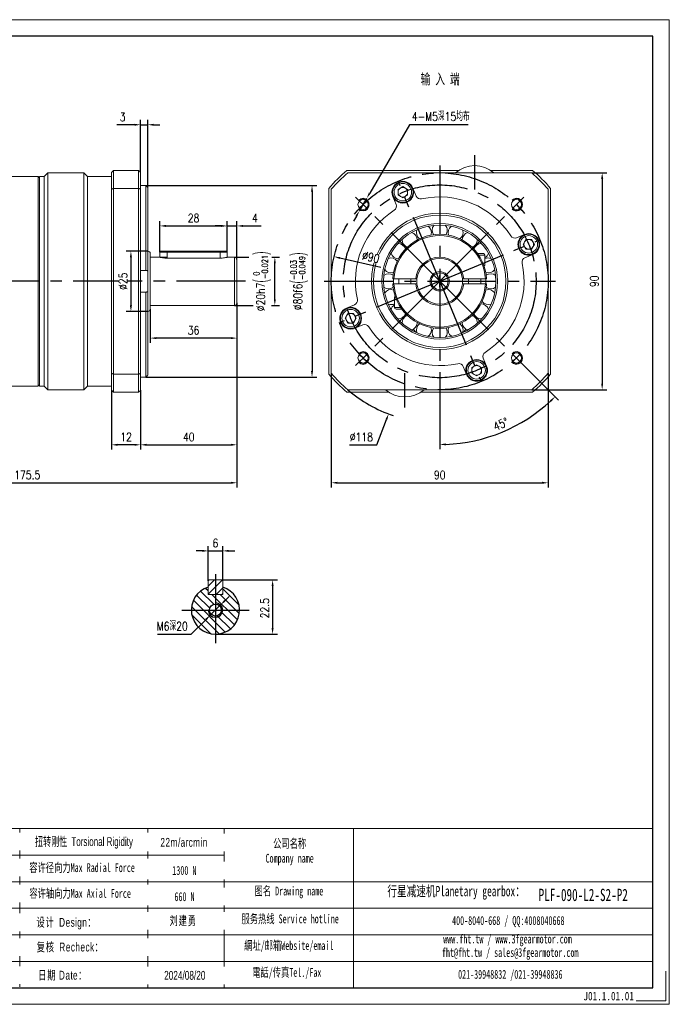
# Model space of a CAD drawing. Header units: millimetres. Extents: x 0 to 578, y 0 to 409.
# Tile 3 of 3: x 308 to 578, y 0 to 409. Entities that reach past the tile are written whole.
import ezdxf

# ---------------------------------------------------------------- set-up
doc = ezdxf.new("R2010")
doc.units = ezdxf.units.MM
doc.header["$LTSCALE"] = 1.5
doc.header["$PDSIZE"] = -1
doc.linetypes.add('CENTER2', pattern=[28.575, 19.05, -3.175, 3.175, -3.175])
for name, color, linetype in [('1轮廓实线层', 7, 'Continuous'), ('3中心线层', 1, 'CENTER2'), ('5剖面线层', 2, 'Continuous'), ('6文字层', 3, 'Continuous'), ('7标注层', 4, 'Continuous')]:
    doc.layers.add(name, color=color, linetype=linetype)
doc.layers.add('SLD-0', color=7, linetype='Continuous', lineweight=18)
doc.layers.add('图框_外框线', color=7, linetype='Continuous', lineweight=18)
doc.styles.get("Standard").update_dxf_attribs({"font": 'isocp.shx', "width": 0.707, "bigfont": 'hztxt.shx'})
doc.styles.add('TH_GBDIM', font='romans.shx', dxfattribs={"width": 0.8, "bigfont": 'gbcbig.shx'})
doc.styles.add('标准', font='arial.ttf', dxfattribs={"width": 0.667})
doc.styles.add('样式 1', font='txt', dxfattribs={"width": 0.8})
doc.dimstyles.new('TH_GBDIM', dxfattribs={"dimtxt": 3.5, "dimasz": 2.5, "dimexe": 2, "dimexo": 0, "dimgap": 1.5, "dimtad": 1, "dimdec": 1, "dimdsep": 46, "dimtxsty": 'TH_GBDIM', "dimcen": 2.5, "dimclrd": 130, "dimclre": 130, "dimclrt": 3, "dimadec": 0, "dimazin": 2, "dimtfac": 0.714286, "dimtdec": 1, "dimtmove": 0, "dimatfit": 3, "dimfxl": 1, "dimtzin": 0, "dimlwd": -1, "dimlwe": -1, "dimarcsym": 0})

# ---------------------------------------------------------------- blocks, each defined once
blk = doc.blocks.new('*D13')
at = {"layer": '7标注层', "color": 130}
for p, q in [((224.28, 259.98), (224.28, 214.38)), ((398.28, 257.32), (398.28, 214.38)), ((226.78, 216.38), (395.78, 216.38))]:
    blk.add_line(p, q, dxfattribs=at)
for points in [[(226.78, 216.8), (226.78, 215.96), (224.28, 216.38)], [(395.78, 215.96), (395.78, 216.8), (398.28, 216.38)]]:
    blk.add_solid(points, dxfattribs=at)
at = {"layer": 'Defpoints', "color": 0}
for p in [(224.28, 259.98), (398.28, 257.32), (398.28, 216.38)]:
    blk.add_point(p, dxfattribs=at)
at = {"layer": '7标注层', "color": 3, "insert": (311.28, 219.63), "char_height": 3.5, "attachment_point": 5, "style": 'TH_GBDIM'}
blk.add_mtext('{175.5}{}{}', dxfattribs=at)
blk = doc.blocks.new('*D14')
at = {"layer": '7标注层', "color": 130}
for p, q in [((383.86, 188.12), (381.36, 188.12)), ((386.36, 175.68), (386.36, 190.12)), ((386.36, 188.12), (392.36, 188.12)), ((392.36, 175.68), (392.36, 190.12)), ((394.86, 188.12), (397.36, 188.12))]:
    blk.add_line(p, q, dxfattribs=at)
for points in [[(383.86, 187.7), (383.86, 188.54), (386.36, 188.12)], [(394.86, 188.54), (394.86, 187.7), (392.36, 188.12)]]:
    blk.add_solid(points, dxfattribs=at)
at = {"layer": 'Defpoints', "color": 0}
for p in [(392.36, 188.12), (386.36, 175.68), (392.36, 175.68)]:
    blk.add_point(p, dxfattribs=at)
at = {"layer": '7标注层', "color": 3, "insert": (389.36, 191.37), "char_height": 3.5, "attachment_point": 5, "style": 'TH_GBDIM'}
blk.add_mtext('6', dxfattribs=at)
blk = doc.blocks.new('*D15')
at = {"layer": '7标注层', "color": 130}
for p, q in [((391.96, 176.08), (415.08, 176.08)), ((413.08, 173.58), (413.08, 156.08)), ((389.36, 153.58), (415.08, 153.58))]:
    blk.add_line(p, q, dxfattribs=at)
for points in [[(413.5, 173.58), (412.66, 173.58), (413.08, 176.08)], [(412.66, 156.08), (413.5, 156.08), (413.08, 153.58)]]:
    blk.add_solid(points, dxfattribs=at)
at = {"layer": 'Defpoints', "color": 0}
for p in [(391.96, 176.08), (389.36, 153.58), (413.08, 153.58)]:
    blk.add_point(p, dxfattribs=at)
at = {"layer": '7标注层', "color": 3, "insert": (409.83, 164.33), "char_height": 3.5, "attachment_point": 5, "rotation": 90, "style": 'TH_GBDIM'}
blk.add_mtext('22.5', dxfattribs=at)
blk = doc.blocks.new('*D16')
at = {"layer": '7标注层', "color": 130}
for p, q in [((437.43, 261.82), (437.43, 214.38)), ((527.43, 261.82), (527.43, 214.38)), ((439.93, 216.38), (524.93, 216.38))]:
    blk.add_line(p, q, dxfattribs=at)
for points in [[(439.93, 216.8), (439.93, 215.96), (437.43, 216.38)], [(524.93, 215.96), (524.93, 216.8), (527.43, 216.38)]]:
    blk.add_solid(points, dxfattribs=at)
at = {"layer": 'Defpoints', "color": 0}
for p in [(437.43, 261.82), (527.43, 261.82), (527.43, 216.38)]:
    blk.add_point(p, dxfattribs=at)
at = {"layer": '7标注层', "color": 3, "insert": (482.43, 219.63), "char_height": 3.5, "attachment_point": 5, "style": 'TH_GBDIM'}
blk.add_mtext('90', dxfattribs=at)
blk = doc.blocks.new('*D17')
at = {"layer": '7标注层', "color": 130}
for p, q in [((520.59, 344.98), (551.84, 344.98)), ((549.84, 342.48), (549.84, 257.48)), ((520.59, 254.98), (551.84, 254.98))]:
    blk.add_line(p, q, dxfattribs=at)
for points in [[(550.26, 342.48), (549.42, 342.48), (549.84, 344.98)], [(549.42, 257.48), (550.26, 257.48), (549.84, 254.98)]]:
    blk.add_solid(points, dxfattribs=at)
at = {"layer": 'Defpoints', "color": 0}
for p in [(520.59, 344.98), (520.59, 254.98), (549.84, 254.98)]:
    blk.add_point(p, dxfattribs=at)
at = {"layer": '7标注层', "color": 3, "insert": (546.59, 299.98), "char_height": 3.5, "attachment_point": 5, "rotation": 90, "style": 'TH_GBDIM'}
blk.add_mtext('90', dxfattribs=at)
blk = doc.blocks.new('*D18')
at = {"layer": '7标注层', "color": 130}
for p, q in [((469.86, 364.93), (453.37, 336.55)), ((494.3, 364.93), (469.86, 364.93)), ((449.1, 329.2), (452.12, 334.39)), ((447.85, 327.04), (446.59, 324.88))]:
    blk.add_line(p, q, dxfattribs=at)
for points in [[(453.01, 336.76), (453.73, 336.34), (452.12, 334.39)], [(448.21, 326.83), (447.48, 327.25), (449.1, 329.2)]]:
    blk.add_solid(points, dxfattribs=at)
at = {"layer": 'Defpoints', "color": 0}
for p in [(452.12, 334.39), (449.1, 329.2)]:
    blk.add_point(p, dxfattribs=at)
at = {"layer": '7标注层', "color": 3, "insert": (482.88, 368.31), "char_height": 3.5, "attachment_point": 5, "style": 'TH_GBDIM'}
blk.add_mtext('4-M5深15均布{}', dxfattribs=at)
blk = doc.blocks.new('*D23')
at = {"layer": '7标注层', "color": 130}
for p, q in [((397.28, 309.98), (403.23, 309.98)), ((412.76, 309.98), (416.01, 309.98)), ((414.01, 292.48), (414.01, 307.48)), ((397.28, 289.98), (404.97, 289.98)), ((412.65, 289.98), (416.01, 289.98))]:
    blk.add_line(p, q, dxfattribs=at)
for points in [[(414.42, 307.48), (413.59, 307.48), (414.01, 309.98)], [(413.59, 292.48), (414.42, 292.48), (414.01, 289.98)]]:
    blk.add_solid(points, dxfattribs=at)
at = {"layer": 'Defpoints', "color": 0}
for p in [(397.28, 309.98), (414.01, 309.98), (397.28, 289.98)]:
    blk.add_point(p, dxfattribs=at)
at = {"layer": '7标注层', "color": 3, "insert": (408.71, 299.98), "char_height": 3.5, "attachment_point": 5, "rotation": 90, "style": 'TH_GBDIM'}
blk.add_mtext('{\\A1;{%%c20}{}{h7\\H0.7143x;{\\H2x;\\W0.5;(}\\S 0^ -0.021;{\\H2x;\\W0.5;)}}}', dxfattribs=at)
blk = doc.blocks.new('*D24')
at = {"layer": '7标注层', "color": 130}
for p, q in [((391.78, 322.95), (389.28, 322.95)), ((394.28, 312.08), (394.28, 324.95)), ((394.28, 322.95), (398.28, 322.95)), ((398.28, 308.98), (398.28, 324.95)), ((400.78, 322.95), (408.28, 322.95))]:
    blk.add_line(p, q, dxfattribs=at)
for points in [[(391.78, 322.53), (391.78, 323.36), (394.28, 322.95)], [(400.78, 323.36), (400.78, 322.53), (398.28, 322.95)]]:
    blk.add_solid(points, dxfattribs=at)
at = {"layer": 'Defpoints', "color": 0}
for p in [(398.28, 322.95), (394.28, 312.08), (398.28, 308.98)]:
    blk.add_point(p, dxfattribs=at)
at = {"layer": '7标注层', "color": 3, "insert": (405.78, 326.2), "char_height": 3.5, "attachment_point": 5, "style": 'TH_GBDIM'}
blk.add_mtext('4', dxfattribs=at)
blk = doc.blocks.new('*D25')
at = {"layer": '7标注层', "color": 130}
for p, q in [((366.28, 312.08), (366.28, 324.95)), ((368.78, 322.95), (391.78, 322.95)), ((394.28, 312.08), (394.28, 324.95))]:
    blk.add_line(p, q, dxfattribs=at)
for points in [[(368.78, 323.36), (368.78, 322.53), (366.28, 322.95)], [(391.78, 322.53), (391.78, 323.36), (394.28, 322.95)]]:
    blk.add_solid(points, dxfattribs=at)
at = {"layer": 'Defpoints', "color": 0}
for p in [(394.28, 322.95), (366.28, 312.08), (394.28, 312.08)]:
    blk.add_point(p, dxfattribs=at)
at = {"layer": '7标注层', "color": 3, "insert": (380.28, 326.2), "char_height": 3.5, "attachment_point": 5, "style": 'TH_GBDIM'}
blk.add_mtext('28', dxfattribs=at)
blk = doc.blocks.new('*D26')
at = {"layer": '7标注层', "color": 130}
for p, q in [((398.28, 290.98), (398.28, 274.41)), ((362.28, 288.48), (362.28, 274.41)), ((395.78, 276.41), (364.78, 276.41))]:
    blk.add_line(p, q, dxfattribs=at)
for points in [[(364.78, 276.82), (364.78, 275.99), (362.28, 276.41)], [(395.78, 275.99), (395.78, 276.82), (398.28, 276.41)]]:
    blk.add_solid(points, dxfattribs=at)
at = {"layer": 'Defpoints', "color": 0}
for p in [(398.28, 290.98), (362.28, 288.48), (362.28, 276.41)]:
    blk.add_point(p, dxfattribs=at)
at = {"layer": '7标注层', "color": 3, "insert": (380.28, 279.66), "char_height": 3.5, "attachment_point": 5, "style": 'TH_GBDIM'}
blk.add_mtext('36', dxfattribs=at)
blk = doc.blocks.new('*D27')
at = {"layer": '7标注层', "color": 130}
for p, q in [((360.48, 339.73), (431.44, 339.73)), ((429.44, 337.23), (429.44, 262.73)), ((360.48, 260.23), (431.44, 260.23))]:
    blk.add_line(p, q, dxfattribs=at)
for points in [[(429.86, 337.23), (429.03, 337.23), (429.44, 339.73)], [(429.03, 262.73), (429.86, 262.73), (429.44, 260.23)]]:
    blk.add_solid(points, dxfattribs=at)
at = {"layer": 'Defpoints', "color": 0}
for p in [(360.48, 339.73), (360.48, 260.23), (429.44, 260.23)]:
    blk.add_point(p, dxfattribs=at)
at = {"layer": '7标注层', "color": 3, "insert": (424.14, 299.98), "char_height": 3.5, "attachment_point": 5, "rotation": 90, "style": 'TH_GBDIM'}
blk.add_mtext('{\\A1;{%%c80}{}{f6\\H0.7143x;{\\H2x;\\W0.5;(}\\S-0.03^ -0.049;{\\H2x;\\W0.5;)}}}', dxfattribs=at)
blk = doc.blocks.new('*D28')
at = {"layer": '7标注层', "color": 130}
for p, q in [((355.78, 364.93), (348.42, 364.93)), ((358.28, 345.18), (358.28, 366.93)), ((358.28, 364.93), (361.28, 364.93)), ((361.28, 338.93), (361.28, 366.93)), ((363.78, 364.93), (366.28, 364.93))]:
    blk.add_line(p, q, dxfattribs=at)
for points in [[(355.78, 364.51), (355.78, 365.34), (358.28, 364.93)], [(363.78, 365.34), (363.78, 364.51), (361.28, 364.93)]]:
    blk.add_solid(points, dxfattribs=at)
at = {"layer": 'Defpoints', "color": 0}
for p in [(361.28, 364.93), (358.28, 345.18), (361.28, 338.93)]:
    blk.add_point(p, dxfattribs=at)
at = {"layer": '7标注层', "color": 3, "insert": (350.85, 368.18), "char_height": 3.5, "attachment_point": 5, "style": 'TH_GBDIM'}
blk.add_mtext('3', dxfattribs=at)
blk = doc.blocks.new('*D29')
at = {"layer": '7标注层', "color": 130}
for p, q in [((398.28, 284.5), (398.28, 230.14)), ((358.28, 254.78), (358.28, 230.14)), ((360.78, 232.14), (395.78, 232.14))]:
    blk.add_line(p, q, dxfattribs=at)
for points in [[(360.78, 232.56), (360.78, 231.72), (358.28, 232.14)], [(395.78, 231.72), (395.78, 232.56), (398.28, 232.14)]]:
    blk.add_solid(points, dxfattribs=at)
at = {"layer": 'Defpoints', "color": 0}
for p in [(398.28, 284.5), (358.28, 254.78), (398.28, 232.14)]:
    blk.add_point(p, dxfattribs=at)
at = {"layer": '7标注层', "color": 3, "insert": (378.28, 235.39), "char_height": 3.5, "attachment_point": 5, "style": 'TH_GBDIM'}
blk.add_mtext('40', dxfattribs=at)
blk = doc.blocks.new('*D30')
at = {"layer": '7标注层', "color": 130}
for p, q in [((346.28, 254.78), (346.28, 230.14)), ((358.28, 254.78), (358.28, 230.14)), ((355.78, 232.14), (348.78, 232.14))]:
    blk.add_line(p, q, dxfattribs=at)
for points in [[(348.78, 232.56), (348.78, 231.72), (346.28, 232.14)], [(355.78, 231.72), (355.78, 232.56), (358.28, 232.14)]]:
    blk.add_solid(points, dxfattribs=at)
at = {"layer": 'Defpoints', "color": 0}
for p in [(346.28, 254.78), (358.28, 254.78), (346.28, 232.14)]:
    blk.add_point(p, dxfattribs=at)
at = {"layer": '7标注层', "color": 3, "insert": (352.28, 235.39), "char_height": 3.5, "attachment_point": 5, "style": 'TH_GBDIM'}
blk.add_mtext('12', dxfattribs=at)
blk = doc.blocks.new('*D31')
at = {"layer": '7标注层', "color": 130}
for p, q in [((393.26, 167.45), (395.04, 169.22)), ((391.49, 165.69), (387.23, 161.46)), ((379.29, 153.58), (385.46, 159.7)), ((365.38, 153.58), (379.29, 153.58))]:
    blk.add_line(p, q, dxfattribs=at)
for points in [[(392.97, 167.75), (393.56, 167.16), (391.49, 165.69)], [(385.75, 159.41), (385.16, 160), (387.23, 161.46)]]:
    blk.add_solid(points, dxfattribs=at)
at = {"layer": 'Defpoints', "color": 0}
for p in [(391.49, 165.69), (387.23, 161.46)]:
    blk.add_point(p, dxfattribs=at)
at = {"layer": '7标注层', "color": 3, "insert": (371.44, 156.86), "char_height": 3.5, "attachment_point": 5, "style": 'TH_GBDIM'}
blk.add_mtext('{M6深20}{}{}', dxfattribs=at)
blk = doc.blocks.new('*D33')
at = {"layer": '7标注层', "color": 130}
for p, q in [((482.43, 297.48), (482.43, 302.48)), ((479.93, 299.98), (484.93, 299.98)), ((456.27, 232.14), (460.3, 242.6)), ((445.05, 232.14), (456.27, 232.14))]:
    blk.add_line(p, q, dxfattribs=at)
blk.add_arc((482.43, 299.98), 59, 229.7039, 250.858, dxfattribs=at)
blk.add_solid([(460.69, 242.45), (459.92, 242.75), (461.2, 244.93)], dxfattribs=at)
at = {"layer": 'Defpoints', "color": 0}
for p in [(503.65, 355.03), (461.2, 244.93)]:
    blk.add_point(p, dxfattribs=at)
at = {"layer": '7标注层', "color": 3, "insert": (449.91, 235.39), "char_height": 3.5, "attachment_point": 5, "style": 'TH_GBDIM'}
blk.add_mtext('∅118', dxfattribs=at)
blk = doc.blocks.new('*D34')
at = {"color": 130}
for p, q in [((517.37, 265.04), (531.72, 250.68)), ((482.43, 251.98), (482.43, 230.27))]:
    blk.add_line(p, q, dxfattribs=at)
blk.add_arc((482.43, 299.98), 67.71, 272.1155, 312.8845, dxfattribs=at)
for points in [[(528.8, 250.06), (528.22, 250.66), (530.31, 252.1)], [(484.92, 232.73), (484.94, 231.9), (482.43, 232.27)]]:
    blk.add_solid(points, dxfattribs=at)
at = {"layer": 'Defpoints', "color": 0}
for p in [(482.43, 347.98), (482.43, 299.98), (517.37, 265.04), (482.43, 251.98), (499.95, 234.57)]:
    blk.add_point(p, dxfattribs=at)
at = {"color": 3, "insert": (507.78, 240.71), "char_height": 3.5, "attachment_point": 5, "rotation": 23.1623, "style": 'TH_GBDIM'}
blk.add_mtext('45%%d', dxfattribs=at)
blk = doc.blocks.new('*D37')
at = {"layer": '7标注层', "color": 130}
blk.add_line((458, 305.68), (441.04, 309.64), dxfattribs=at)
blk.add_solid([(441.13, 310.04), (440.95, 309.23), (438.61, 310.2)], dxfattribs=at)
at = {"layer": 'Defpoints', "color": 0}
for p in [(438.61, 310.2), (526.25, 289.75)]:
    blk.add_point(p, dxfattribs=at)
at = {"layer": '7标注层', "color": 3, "insert": (453.84, 309.99), "char_height": 3.5, "attachment_point": 5, "rotation": 346.8658, "style": 'TH_GBDIM'}
blk.add_mtext('∅90', dxfattribs=at)
blk = doc.blocks.new('*D38')
at = {"layer": '7标注层', "color": 130}
for p, q in [((361.28, 312.48), (352.29, 312.48)), ((354.29, 309.98), (354.29, 289.98)), ((361.28, 287.48), (352.29, 287.48))]:
    blk.add_line(p, q, dxfattribs=at)
for points in [[(354.7, 309.98), (353.87, 309.98), (354.29, 312.48)], [(353.87, 289.98), (354.7, 289.98), (354.29, 287.48)]]:
    blk.add_solid(points, dxfattribs=at)
at = {"layer": 'Defpoints', "color": 0}
for p in [(361.28, 312.48), (354.29, 287.48), (361.28, 287.48)]:
    blk.add_point(p, dxfattribs=at)
at = {"layer": '7标注层', "color": 3, "insert": (351.04, 299.98), "char_height": 3.5, "attachment_point": 5, "rotation": 90, "style": 'TH_GBDIM'}
blk.add_mtext('{%%c25}{}{}', dxfattribs=at)

msp = doc.modelspace()

# ---------------------------------------------------------------- hatches: boundary and pattern name
at = {"layer": '5剖面线层'}
h = msp.add_hatch(dxfattribs=at)
h.set_pattern_fill('ANSI31', color=256, scale=0.75, style=0)
h.set_pattern_definition([(45, (-3.5368, -111.977), (-1.683798, 1.683798), [])])
h.paths.add_polyline_path([(389.359603, 170.078305), (391.959603, 170.078305), (392.359603, 170.478305), (392.359603, 173.16131), (392.359603, 175.678305), (391.959603, 176.078305), (389.359603, 176.078305)])
h.paths.add_polyline_path([(389.359603, 176.078305), (386.759603, 176.078305), (386.359603, 175.678305), (386.359603, 170.478305), (386.759603, 170.078305), (389.359603, 170.078305)])
h = msp.add_hatch(dxfattribs=at)
h.set_pattern_fill('ANSI31', color=256, scale=0.75, angle=90, style=0)
h.set_pattern_definition([(135, (-3.5368, -111.977), (-1.683798, -1.683798), [])])
h.paths.add_polyline_path([(392.359603, 163.578305), (399.359603, 163.578305, 0.3275382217), (392.359603, 173.117697), (392.359603, 170.078305), (389.359603, 170.078305), (389.359603, 166.578305, -0.4142135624)])
h.paths.add_polyline_path([(392.359603, 163.578305, -0.4142135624), (389.359603, 160.578305), (389.359603, 153.578305, 0.4142135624), (399.359603, 163.578305)])
h.paths.add_polyline_path([(386.359603, 163.578305), (379.359603, 163.578305, 0.4142135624), (389.359603, 153.578305), (389.359603, 160.578305, -0.4142135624)])
h.paths.add_polyline_path([(386.859603, 163.578305, -0.4142135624), (389.359603, 166.078305), (389.359603, 170.078305), (386.359603, 170.078305), (386.359603, 173.117697, 0.3275382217), (379.359603, 163.578305)])
h.paths.add_polyline_path([(389.359603, 166.578305), (389.359603, 166.078305, -0.4142135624), (391.859603, 163.578305), (392.359603, 163.578305, 0.4142135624)])
h.paths.add_polyline_path([(392.359603, 163.578305), (391.859603, 163.578305, -0.4142135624), (389.359603, 161.078305), (389.359603, 160.578305, 0.4142135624)], flags=17)
h.paths.add_polyline_path([(386.859603, 163.578305), (386.359603, 163.578305, 0.4142135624), (389.359603, 160.578305), (389.359603, 161.078305, -0.4142135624)], flags=17)

# ---------------------------------------------------------------- linework, layer by layer
at = {"color": 7, "linetype": 'Continuous', "lineweight": 15}
for p, q in [((315.783232, 256.47882), (315.783232, 343.478817)), ((316.283232, 343.478817), (316.283232, 256.47882)), ((318.283233, 343.478817), (318.283233, 256.47882)), ((319.783233, 344.978816), (319.783233, 254.978817)), ((334.783233, 299.978818), (334.783233, 344.978816)), ((336.283233, 343.478817), (336.283233, 256.47882)), ((346.283234, 338.209696), (346.283234, 345.17882)), ((347.083232, 345.978819), (347.083232, 338.501539)), ((357.483233, 345.978819), (347.083232, 345.978819)), ((357.483233, 338.501539), (357.483233, 345.978819)), ((358.283232, 345.17882), (358.283232, 338.209696)), ((443.905533, 345.978819), (490.24494, 345.978819)), ((444.270686, 344.978817), (520.58582, 344.978817)), ((503.611565, 345.978819), (520.950973, 345.978819)), ((358.283232, 339.725691), (360.483232, 339.725691)), ((360.483232, 304.471693), (360.483232, 339.725691)), ((465.120916, 338.088699), (467.120916, 339.243401)), ((467.120916, 339.243401), (469.120915, 338.088699)), ((346.283234, 261.747941), (346.283234, 338.209696)), ((347.083232, 338.501539), (357.483233, 338.501539)), ((347.083232, 338.501539), (347.083232, 261.456098)), ((357.483233, 261.456098), (357.483233, 338.501539)), ((358.283232, 338.209696), (358.283232, 261.747941)), ((361.283234, 338.933695), (361.283234, 304.355771)), ((436.428253, 261.456098), (436.428253, 338.501539)), ((437.428251, 261.821251), (437.428251, 338.136386)), ((462.963459, 335.211925), (464.331713, 331.908667)), ((465.120916, 335.7793), (465.120916, 338.088699)), ((467.120916, 334.6246), (465.120916, 335.7793)), ((469.120915, 335.7793), (467.120916, 334.6246)), ((469.120915, 338.088699), (469.120915, 335.7793)), ((472.646628, 335.352817), (471.278374, 338.656075)), ((527.428255, 338.136386), (527.428255, 261.821251)), ((528.428253, 338.501539), (528.428253, 261.456098)), ((517.66136, 319.443613), (514.3581, 318.07536)), ((473.061562, 317.081891), (473.062816, 317.17043)), ((498.043689, 317.17043), (498.040111, 317.319935)), ((517.074034, 315.286156), (518.228732, 317.286156)), ((518.228732, 313.286155), (517.074034, 315.286156)), ((518.228732, 317.286156), (520.538137, 317.286156)), ((520.538137, 317.286156), (521.692835, 315.286156)), ((521.692835, 315.286156), (520.538137, 313.286155)), ((362.283233, 311.478818), (362.283233, 299.978818)), ((369.283234, 312.078818), (366.283232, 312.078818)), ((366.683231, 312.478818), (369.283234, 312.478818)), ((369.283234, 312.478818), (391.283234, 312.478818)), ((369.283234, 312.078818), (369.283234, 312.478818)), ((391.283234, 312.078818), (369.283234, 312.078818)), ((369.283234, 312.078818), (369.283234, 309.561823)), ((391.283234, 312.478818), (393.883233, 312.478818)), ((391.283234, 312.478818), (391.283234, 312.078818)), ((394.283233, 312.078818), (391.283234, 312.078818)), ((391.283234, 312.078818), (391.283234, 309.561823)), ((498.17627, 311.478819), (500.553253, 311.478819)), ((501.178254, 310.853818), (498.614185, 310.853818)), ((517.802254, 309.760444), (521.10551, 311.128698)), ((520.538137, 313.286155), (518.228732, 313.286155)), ((391.283234, 309.561823), (369.283234, 309.561823)), ((397.283231, 299.978818), (397.283231, 309.978818)), ((398.283233, 308.978818), (398.283233, 299.978818)), ((501.178254, 306.478818), (500.81303, 306.478818)), ((360.483232, 304.471693), (358.283232, 304.471693)), ((361.283234, 295.601866), (361.283234, 304.355771)), ((334.783233, 254.978817), (334.783233, 299.978818)), ((362.283233, 299.978818), (362.283233, 288.478817)), ((397.283233, 289.978818), (397.283231, 299.978818)), ((398.283233, 299.978818), (398.283233, 290.978818)), ((463.261586, 299.978819), (463.28795, 300.983749)), ((463.28795, 298.973889), (463.261586, 299.978819)), ((472.478379, 300.978818), (463.454588, 300.978818)), ((463.454588, 298.978818), (472.478379, 298.978818)), ((501.401918, 300.978818), (492.378127, 300.978818)), ((492.378127, 298.978818), (501.401918, 298.978818)), ((358.283232, 295.485943), (360.483232, 295.485943)), ((360.483232, 260.231942), (360.483232, 295.485943)), ((361.283234, 295.601866), (361.283234, 261.023942)), ((447.054252, 290.197193), (443.750997, 288.828939)), ((463.678252, 293.478818), (464.043476, 293.478818)), ((443.163671, 284.671482), (444.318369, 286.671482)), ((444.318369, 286.671482), (446.627774, 286.671482)), ((446.627774, 286.671482), (447.782472, 284.671482)), ((463.678252, 289.103819), (466.242321, 289.103819)), ((466.680237, 288.478818), (464.303254, 288.478818)), ((444.318369, 282.671481), (443.163671, 284.671482)), ((446.627774, 282.671481), (444.318369, 282.671481)), ((447.782472, 284.671482), (446.627774, 282.671481)), ((447.195147, 280.514024), (450.498406, 281.882277)), ((473.062816, 282.787207), (473.061562, 282.875746)), ((498.040111, 282.637702), (498.043689, 282.787207)), ((501.893048, 264.745712), (500.524793, 268.048972)), ((346.283234, 254.778817), (346.283234, 261.747941)), ((357.483233, 261.456098), (347.083232, 261.456098)), ((347.083232, 261.456098), (347.083232, 253.978818)), ((357.483233, 253.978818), (357.483233, 261.456098)), ((358.283232, 261.747941), (358.283232, 254.778817)), ((492.209878, 264.604818), (493.578133, 261.301562)), ((495.735591, 264.178339), (497.73559, 265.333038)), ((495.735591, 261.868935), (495.735591, 264.178339)), ((497.73559, 260.714237), (495.735591, 261.868935)), ((497.73559, 265.333038), (499.73559, 264.178339)), ((499.73559, 261.868935), (497.73559, 260.714237)), ((499.73559, 264.178339), (499.73559, 261.868935)), ((360.483232, 260.231942), (358.283232, 260.231942)), ((347.083232, 253.978818), (357.483233, 253.978818)), ((461.244941, 253.978819), (443.905533, 253.978819)), ((520.58582, 254.978817), (444.270686, 254.978817)), ((520.950973, 253.978819), (474.611566, 253.978819)), ((386.759603, 176.078305), (386.359603, 175.678305)), ((386.359603, 170.478305), (386.359603, 175.678305)), ((386.759603, 176.078305), (391.959603, 176.078305)), ((392.359603, 175.678305), (391.959603, 176.078305)), ((392.359603, 175.678305), (392.359603, 170.478305)), ((386.359603, 173.16131), (386.359603, 170.078305)), ((392.359603, 170.078305), (392.359603, 173.16131)), ((386.359603, 170.478305), (386.759603, 170.078305)), ((392.359603, 170.078305), (386.359603, 170.078305)), ((386.759603, 170.078305), (391.959603, 170.078305)), ((391.959603, 170.078305), (392.359603, 170.478305))]:
    msp.add_line(p, q, dxfattribs=at)
at = {"color": 7, "linetype": 'Continuous', "lineweight": 15, "flags": 128}
msp.add_lwpolyline([(501.568769, 300.979708), (501.59492, 299.978819), (501.568769, 298.977931)], dxfattribs=at)
at = {"color": 7, "linetype": 'Continuous', "lineweight": 15}
for centre, radius in [((467.120916, 336.934), 4.25), ((467.120916, 336.934), 3.625), ((450.608448, 331.798624), 2.1), ((514.248058, 331.798624), 2.1), ((482.428253, 299.978818), 28.3), ((482.428253, 299.978818), 27.5), ((482.428253, 299.978818), 24), ((482.428253, 299.978818), 23.333333), ((519.383434, 315.286156), 4.25), ((519.383434, 315.286156), 3.625), ((482.428253, 299.978818), 4), ((482.428253, 299.978818), 3.5), ((445.473072, 284.671481), 4.25), ((445.473072, 284.671481), 3.625), ((450.608448, 268.159013), 2.1), ((514.248058, 268.159013), 2.1), ((497.73559, 263.023637), 4.25), ((497.73559, 263.023637), 3.625)]:
    msp.add_circle(centre, radius, dxfattribs=at)
msp.add_circle((389.359603, 163.578305), 2.5)
for centre, radius, start, end in [((496.928253, 335.812152), 12.166667, 48.88790956, 131.11209044), ((482.428253, 299.978818), 60, 129.94450519, 140.05549481), ((482.428253, 299.978818), 59, 130.29614333, 139.70385667), ((482.428253, 299.978818), 59, 40.29614333, 49.70385667), ((482.428253, 299.978818), 60, 39.94450519, 50.05549481), ((467.120916, 336.934), 4.5, 22.5, 202.5), ((467.120916, 336.934), 4.5, 202.5, 22.5), ((467.120916, 336.934), 2, 120, 180), ((467.120916, 336.934), 2, 180, 240), ((467.120916, 336.934), 2, 60, 120), ((467.120916, 336.934), 2, 240, 300), ((467.120916, 336.934), 2, 360, 60), ((467.120916, 336.934), 2, 300, 360), ((474.494387, 336.118184), 2, 202.5, 282.38201935), ((462.483953, 331.1433), 2, 302.61798065, 22.5), ((482.428253, 299.978818), 35, 32.61798065, 102.38201935), ((482.428253, 299.978818), 35, 122.61798065, 192.38201935), ((475.861642, 320.188769), 3.125, 0, 56.74217776), ((482.428253, 321.228818), 3.125, 141.25782224, 217.62353734), ((482.428253, 321.228818), 3.125, 0, 38.74217776), ((488.994864, 320.188769), 3.125, 123.25782224, 199.62353734), ((482.428253, 299.978818), 19.5, 2.93953449, 177.06046551), ((482.428253, 299.978818), 19, 3.01696131, 176.98303869), ((469.937816, 317.17043), 3.125, 0, 74.74217776), ((475.861642, 320.188769), 3.125, 159.25782224, 235.62353734), ((475.861642, 320.188769), 3.125, 340.37646266, 0), ((482.428253, 321.228818), 3.125, 322.37646266, 0), ((488.994864, 320.188769), 3.125, 304.37646266, 0), ((494.91869, 317.17043), 3.125, 105.25782224, 181.62353734), ((488.994864, 320.188769), 3.125, 0, 20.74217776), ((513.592734, 319.923119), 2, 212.61798065, 292.5), ((519.383434, 315.286156), 4.5, 112.5, 292.5), ((519.383434, 315.286156), 4.5, 292.5, 112.5), ((465.236642, 312.469255), 3.125, 16.37646266, 92.74217776), ((469.937816, 317.17043), 3.125, 177.25782224, 253.62353734), ((494.91869, 317.17043), 3.125, 286.37646266, 0), ((499.619864, 312.469255), 3.125, 87.25782224, 163.62353734), ((519.383434, 315.286156), 2, 150, 210), ((519.383434, 315.286156), 2, 90, 150), ((519.383434, 315.286156), 2, 30, 90), ((519.383434, 315.286156), 2, 330, 30), ((361.283233, 311.478818), 1, 0, 90), ((465.236642, 312.469255), 3.125, 195.25782224, 271.62353734), ((500.553253, 310.853818), 0.625, 0, 90), ((499.619864, 312.469255), 3.125, 299.91300124, 344.74217776), ((519.383434, 315.286156), 2, 210, 270), ((519.383434, 315.286156), 2, 270, 330), ((397.283233, 308.978818), 1, 0, 90), ((462.218302, 306.54543), 3.125, 34.37646266, 110.74217776), ((482.428253, 299.978818), 10, 5.73917048, 174.26082952), ((482.428253, 299.978818), 9.5, 6.04232842, 173.95767158), ((502.638204, 306.54543), 3.125, 69.25782224, 117.85167874), ((482.428253, 299.978818), 35, 302.61798065, 12.38201935), ((518.567619, 307.912685), 2, 112.5, 192.38201935), ((461.178253, 299.978818), 3.125, 52.37646266, 128.74217776), ((462.218302, 306.54543), 3.125, 213.25782224, 289.62353734), ((502.638204, 306.54543), 3.125, 250.37646266, 326.74217776), ((503.678253, 299.978818), 3.125, 51.25782224, 127.62353734), ((482.428253, 299.978818), 19.5, 182.93953449, 357.06046551), ((482.428253, 299.978818), 19, 183.01696131, 356.98303869), ((482.428253, 299.978818), 10, 185.73917048, 354.26082952), ((482.428253, 299.978818), 9.5, 173.95767158, 186.04232842), ((482.428253, 299.978818), 9.5, 186.04232842, 353.95767158), ((482.428253, 299.978818), 9.5, 353.95767158, 6.04232842), ((461.178253, 299.978818), 3.125, 231.25782224, 307.62353734), ((462.218302, 293.412207), 3.125, 70.37646266, 146.74217776), ((502.638204, 293.412207), 3.125, 33.25782224, 109.62353734), ((503.678253, 299.978818), 3.125, 232.37646266, 308.74217776), ((397.283233, 290.978818), 1, 270, 0), ((446.288887, 292.044952), 2, 292.5, 12.38201935), ((462.218302, 293.412207), 3.125, 249.25782224, 297.85167874), ((465.236642, 287.488382), 3.125, 119.91300124, 164.74217776), ((499.619864, 287.488382), 3.125, 15.25782224, 91.62353734), ((502.638204, 293.412207), 3.125, 214.37646266, 290.74217776), ((361.283233, 288.478818), 1, 270, 0), ((445.473072, 284.671481), 4.5, 112.5, 292.5), ((445.473072, 284.671481), 2, 90, 150), ((445.473072, 284.671481), 4.5, 292.5, 112.5), ((445.473072, 284.671481), 2, 30, 90), ((464.303253, 289.103818), 0.625, 180, 270), ((465.236642, 287.488382), 3.125, 267.25782224, 343.62353734), ((499.619864, 287.488382), 3.125, 196.37646266, 272.74217776), ((445.473072, 284.671481), 2, 150, 210), ((445.473072, 284.671481), 2, 210, 270), ((445.473072, 284.671481), 2, 270, 330), ((445.473072, 284.671481), 2, 330, 30), ((451.263772, 280.034518), 2, 32.61798065, 112.5), ((469.937816, 282.787207), 3.125, 106.37646266, 182.74217776), ((469.937816, 282.787207), 3.125, 285.25782224, 0), ((475.861642, 279.768867), 3.125, 124.37646266, 200.74217776), ((488.994864, 279.768867), 3.125, 0, 55.62353734), ((494.91869, 282.787207), 3.125, 178.37646266, 254.74217776), ((494.91869, 282.787207), 3.125, 0, 73.62353734), ((482.428253, 299.978818), 35, 212.61798065, 282.38201935), ((469.850356, 277.452467), 3, 28.07445321, 58.98077079), ((475.861642, 279.768867), 3.125, 303.25782224, 0), ((475.861642, 279.768867), 3.125, 0, 19.62353734), ((482.428253, 278.728818), 3.125, 142.37646266, 218.74217776), ((482.428253, 278.728818), 3.125, 321.25782224, 0), ((482.428253, 278.728818), 3.125, 0, 37.62353734), ((488.994864, 279.768867), 3.125, 160.37646266, 236.74217776), ((488.994864, 279.768867), 3.125, 339.25782224, 0), ((495.00615, 277.452467), 3, 121.01922921, 151.92554679), ((502.372553, 268.814337), 2, 122.61798065, 202.5), ((490.362119, 263.839453), 2, 22.5, 102.38201935), ((497.73559, 263.023637), 4.5, 22.5, 202.5), ((482.428253, 299.978818), 60, 219.94450519, 230.05549481), ((482.428253, 299.978818), 59, 220.29614333, 229.70385667), ((497.73559, 263.023637), 4.5, 202.5, 22.5), ((497.73559, 263.023637), 2, 120, 180), ((497.73559, 263.023637), 2, 180, 240), ((497.73559, 263.023637), 2, 60, 120), ((497.73559, 263.023637), 2, 360, 60), ((497.73559, 263.023637), 2, 300, 360), ((482.428253, 299.978818), 59, 310.29614333, 319.70385667), ((482.428253, 299.978818), 60, 309.94450519, 320.05549481), ((497.73559, 263.023637), 2, 240, 300), ((467.928253, 264.145485), 12.166667, 228.88790956, 311.11209044)]:
    msp.add_arc(centre, radius, start, end, dxfattribs=at)
at = {"color": 4}
for centre, radius, start, end in [((450.608448, 331.798624), 2.5, 226.59175418, 135), ((514.248058, 331.798624), 2.5, 225, 136.59175418), ((450.608448, 268.159013), 2.5, 225, 133.40824582), ((514.248058, 268.159013), 2.5, 223.40824582, 135), ((389.359603, 163.578305), 3, 180, 90)]:
    msp.add_arc(centre, radius, start, end, dxfattribs=at)
msp.add_arc((389.359603, 163.578305), 10, 107.45760312, 72.54239688)
at = {"color": 7, "linetype": 'Continuous', "lineweight": 15}
for points in [[(315.783232, 343.478817), (272.283232, 343.478817)], [(316.283232, 342.97882), (315.783232, 343.478817)], [(318.283233, 343.478817), (316.283232, 343.478817)], [(319.783233, 344.978816), (318.283233, 343.478817)], [(334.783233, 344.978816), (319.783233, 344.978816)], [(336.283233, 343.478817), (334.783233, 344.978816)], [(346.283234, 343.478817), (336.283233, 343.478817)], [(347.083232, 345.978819), (346.283234, 345.17882)], [(357.483233, 345.978819), (358.283232, 345.17882)], [(360.483232, 339.725691), (361.283234, 338.933695)], [(346.283234, 338.209696), (347.083232, 338.501539)], [(358.283232, 338.209696), (357.483233, 338.501539)], [(366.683231, 312.478818), (366.283232, 312.078818)], [(366.283232, 312.078818), (366.283232, 309.978818)], [(394.283233, 312.078818), (393.883233, 312.478818)], [(394.283233, 309.978818), (394.283233, 312.078818)], [(501.178254, 306.478818), (501.178254, 310.853818)], [(369.283232, 309.978818), (362.283233, 309.978818)], [(397.283231, 309.978818), (394.283233, 309.978818)], [(361.283234, 304.355771), (360.483232, 304.471693)], [(463.454588, 300.978818), (462.953911, 300.978818)], [(462.953911, 298.978818), (463.454588, 298.978818)], [(465.428252, 300.978818), (465.428252, 298.978818)], [(470.428253, 298.978818), (470.428253, 300.978818)], [(472.981031, 300.978818), (472.478379, 300.978818)], [(472.478379, 298.978818), (472.981031, 298.978818)], [(492.378127, 300.978818), (491.875475, 300.978818)], [(491.875475, 298.978818), (492.378127, 298.978818)], [(494.428253, 300.978818), (494.428253, 298.978818)], [(499.428254, 298.978818), (499.428254, 300.978818)], [(501.902596, 300.978818), (501.401918, 300.978818)], [(501.401918, 298.978818), (501.902596, 298.978818)], [(360.483232, 295.485943), (361.283234, 295.601866)], [(463.678252, 293.478818), (463.678252, 289.103819)], [(362.283233, 289.978818), (397.283956, 289.978818)], [(346.283234, 261.747941), (347.083232, 261.456098)], [(358.283232, 261.747941), (357.483233, 261.456098)], [(361.283234, 261.023942), (360.483232, 260.231942)], [(272.283232, 256.47882), (315.783232, 256.47882)], [(315.783232, 256.47882), (316.283232, 256.978817)], [(316.283232, 256.47882), (318.283233, 256.47882)], [(318.283233, 256.47882), (319.783233, 254.978817)], [(319.783233, 254.978817), (334.783233, 254.978817)], [(334.783233, 254.978817), (336.283233, 256.47882)], [(336.283233, 256.47882), (346.283234, 256.47882)], [(346.283234, 254.778817), (347.083232, 253.978818)], [(358.283232, 254.778817), (357.483233, 253.978818)]]:
    msp.add_open_spline(points, degree=1, dxfattribs=at)
for points, knots in [([(369.283234, 309.561823), (368.953117, 309.571089), (368.293188, 309.589611), (367.407258, 309.718702), (366.728402, 309.860838), (366.326906, 309.96677), (366.320674, 309.968634), (366.318134, 309.969393)], [0, 0, 0, 0, 0.2093536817, 0.4185138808, 0.6326302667, 0.8502727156, 1, 1, 1, 1]), ([(394.248334, 309.969393), (394.258482, 309.97213), (394.30212, 309.983901), (394.049592, 309.915037), (393.513552, 309.787562), (392.700377, 309.643881), (391.906155, 309.569416), (391.424169, 309.563541), (391.283234, 309.561823)], [0, 0, 0, 0, 0.0626064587, 0.2692350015, 0.4780412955, 0.6935332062, 0.9103881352, 1, 1, 1, 1])]:
    msp.add_open_spline(points, degree=3, knots=knots, dxfattribs=at)
at = {"layer": '3中心线层', "ltscale": 0.5}
for p, q in [((496.928252, 352.351622), (496.928252, 337.177094)), ((467.928254, 247.606015), (467.928254, 262.780543))]:
    msp.add_line(p, q, dxfattribs=at)
at = {"layer": '3中心线层'}
for p, q in [((482.428253, 347.978818), (482.428253, 251.978818)), ((482.428253, 299.978818), (465.265054, 341.414446)), ((482.428253, 299.978818), (447.484863, 334.922209)), ((482.428253, 299.978818), (517.371644, 334.922209)), ((482.428253, 299.978818), (523.863881, 317.142017)), ((401.815331, 299.978818), (218.577953, 299.978818)), ((434.428253, 299.978818), (530.428253, 299.978818)), ((482.428253, 299.978818), (440.992625, 282.815619)), ((482.428253, 299.978818), (447.484863, 265.035428)), ((482.428253, 299.978818), (517.371644, 265.035428)), ((482.428253, 299.978818), (499.591452, 258.543191)), ((389.359603, 178.437786), (389.359603, 149.578305)), ((375.359603, 163.578305), (403.359603, 163.578305))]:
    msp.add_line(p, q, dxfattribs=at)
for radius in [45, 40]:
    msp.add_circle((482.428253, 299.978818), radius, dxfattribs=at)
at = {"layer": '图框_外框线'}
for p, q in [((51.031096, 72.900613), (570.823637, 72.900613)), ((308.135523, 72.900613), (308.135523, 7.243616)), ((361.249393, 72.900613), (361.249393, 6.877393)), ((392.977904, 72.900613), (392.977904, 6.877393)), ((446.64776, 72.900613), (446.64776, 6.877393)), ((100.843819, 61.884613), (392.977904, 61.884613)), ((51.031096, 50.868613), (570.823637, 50.868613)), ((100.843819, 39.852613), (570.823637, 39.852613)), ((100.843819, 28.836613), (570.823637, 28.836613)), ((100.843819, 17.820613), (570.823637, 17.820613))]:
    msp.add_line(p, q, dxfattribs=at)
at = {"layer": '图框_外框线', "color": 3}
msp.add_lwpolyline([(0, 0), (577.70103, 0), (577.70103, 408.517157), (0, 408.517157)], close=True, dxfattribs=at)
at = {"layer": '图框_外框线', "color": 3, "lineweight": 25}
msp.add_lwpolyline([(34.386966, 6.877393), (570.823637, 6.877393), (570.823637, 401.639764), (34.386966, 401.639764)], close=True, dxfattribs=at)
at = {"layer": '图框_外框线', "color": 3}
msp.add_lwpolyline([(576.325551, 13.754786), (576.325551, 1.375479), (563.946244, 1.375479)], dxfattribs=at)

# ---------------------------------------------------------------- texts
at = {"color": 3, "insert": (474.505417, 386.216518), "char_height": 5, "width": 20.39929401, "attachment_point": 1}
msp.add_mtext('输 入 端', dxfattribs=at)
at = {"layer": '6文字层', "insert": (542.06218, 5.166366), "char_height": 3.5, "width": 43.30442304, "attachment_point": 1, "style": '样式 1'}
msp.add_mtext('J01.1.01.0{\\f宋体|b0|i0|c0|p2;1}', dxfattribs=at)
at = {"layer": 'SLD-0', "color": 1, "attachment_point": 2, "style": '标准'}
for s, insert, char_height, width in [('{\\fSimSun|b1|i0|c134|p2;公司名称\\PCompany name}', (420.153225, 68.551709), 3.672, 46.96004892), ('{\\fSimSun|b1|i0|c134|p2;图名 Drawing name}', (419.852028, 48.837969), 3.672, 46.96004892), ('{\\fSimSun|b1|i0|c134|p2;  \\H1.1667x;行星减速机Planetary gearbox\\fSimSun|b0|i0|c134|p2;：}', (487.547647, 49.121219), 3.672, 67.80032422), ('\\pxt3.6;{\\fSimSun|b1|i0|c134|p2;\\C256;PLF-090-L2-S2-P2}', (541.986833, 47.9513), 5.1, 46.96004892), ('{\\fSimSun|b1|i0|c134|p2;服务热线 Service hotline}', (420.372742, 37.291441), 3.672, 46.96004892), ('{\\fSimSun|b1|i0|c134|p2;400-8040-668 / QQ:4008040668}', (510.888932, 36.589806), 3.672, 81.95603321), ('{\\fSimSun|b1|i0|c134|p2;www.fht.tw / www.3fgearmotor.com }', (510.550354, 28.941524), 3.672, 61.90212603), ('{\\fSimSun|b1|i0|c134|p2;網址/邮箱Website/email}', (419.800977, 26.228279), 3.672, 46.96004892), ('\\pxt12;{\\fSimSun|b1|i0|c134|p2;fht@fht.tw / sales@3fgearmotor.com }', (511.669432, 23.35004), 3.672, 78.02385943), ('{\\fSimSun|b1|i0|c134|p2;電話/传真Tel./Fax}', (418.978285, 15.078862), 3.672, 46.96004892), ('{\\fSimSun|b1|i0|c134|p2;021-39948832 /021-39948836 }', (511.707828, 14.276007), 3.672, 46.96004892)]:
    msp.add_mtext(s, dxfattribs=dict(at, insert=insert, char_height=char_height, width=width))

# ---------------------------------------------------------------- dimensions: what is measured, and where the dimension line sits
dim = msp.add_angular_dim_2l(base=(499.953731, 234.572844), line1=((482.428253, 299.978818), (517.371644, 265.035428)), line2=((482.428253, 347.978818), (482.428253, 251.978818)), dimstyle='TH_GBDIM')
dim.commit()
dim.dimension.update_dxf_attribs({"geometry": '*D34', "text_midpoint": (509.062386, 237.723643), "dimtype": 162})
at = {"layer": '7标注层'}
for base, p1, p2, picture, middle in [((361.283234, 364.925275), (358.283232, 345.17882), (361.283234, 338.933695), '*D28', (350.849899, 364.925275)), ((398.283233, 322.947996), (394.283233, 312.078818), (398.283233, 308.978818), '*D24', (405.783233, 322.947996)), ((398.283233, 232.140273), (358.283232, 254.778817), (398.283233, 284.501304), '*D29', (378.283232, 232.140273)), ((527.428255, 216.378856), (437.428251, 261.821251), (527.428255, 261.821251), '*D16', (482.428253, 216.378856)), ((346.283234, 232.140273), (358.283232, 254.778817), (346.283234, 254.778817), '*D30', (352.283233, 232.140273))]:
    dim = msp.add_linear_dim(base=base, p1=p1, p2=p2, dimstyle='TH_GBDIM', override={"dimexo": 0, "dimgap": 1.5, "dimtad": 1, "dimjust": 0, "dimdec": 5, "dimlfac": 1, "dimse1": 0, "dimse2": 0, "dimsd1": 0, "dimsd2": 0}, dxfattribs=at)
    dim.commit()
    dim.dimension.update_dxf_attribs({"geometry": picture, "text_midpoint": middle, "dimtype": 160})
for p1, p2, text, override, picture, middle in [((449.101174, 329.204761), (452.115722, 334.392486), '4-M5深15均布{}', {"dimgap": 1.5, "dimtad": 1, "dimtih": 0, "dimtoh": 1, "dimdec": 0, "dimlfac": 1, "dimpost": '<>', "dimcen": 0, "dimse1": 0, "dimse2": 0, "dimsd1": 0, "dimsd2": 0, "dimtix": 0, "dimtofl": 1, "dimatfit": 3, "dimtvp": 0.1}, '*D18', (482.882114, 364.925275)), ((391.487977, 165.692548), (387.231228, 161.464062), '{M6深20}{}{}', {"dimgap": 1.5, "dimtad": 1, "dimtih": 0, "dimtoh": 1, "dimdec": 0, "dimlfac": 1, "dimse1": 0, "dimse2": 0, "dimsd1": 0, "dimsd2": 0, "dimtix": 0, "dimtofl": 1, "dimatfit": 3}, '*D31', (371.440312, 153.578305))]:
    dim = msp.add_diameter_dim_2p(p1=p1, p2=p2, text=text, dimstyle='TH_GBDIM', override=override, dxfattribs=at)
    dim.commit()
    dim.dimension.update_dxf_attribs({"geometry": picture, "text_midpoint": middle, "dimtype": 163})
dim = msp.add_diameter_dim_2p(p1=(503.653039, 355.028873), p2=(461.203468, 244.928764), dimstyle='TH_GBDIM', override={"dimtih": 1, "dimtoh": 1, "dimtofl": 0}, dxfattribs=at)
dim.commit()
dim.dimension.update_dxf_attribs({"geometry": '*D33', "text_midpoint": (449.906143, 232.140273), "dimtype": 163})
for base, p1, p2, picture, middle in [((549.8415, 254.978817), (520.585821, 344.978818), (520.58582, 254.978817), '*D17', (549.8415, 299.978818)), ((413.080001, 153.578305), (391.959603, 176.078305), (389.359603, 153.578305), '*D15', (413.080001, 164.328305))]:
    dim = msp.add_linear_dim(base=base, p1=p1, p2=p2, angle=90, dimstyle='TH_GBDIM', override={"dimexo": 0, "dimgap": 1.5, "dimtad": 1, "dimjust": 0, "dimdec": 5, "dimlfac": 1, "dimse1": 0, "dimse2": 0, "dimsd1": 0, "dimsd2": 0}, dxfattribs=at)
    dim.commit()
    dim.dimension.update_dxf_attribs({"geometry": picture, "text_midpoint": middle, "dimtype": 160})
dim = msp.add_linear_dim(base=(429.442764, 260.231942), p1=(360.483232, 339.725691), p2=(360.483232, 260.231942), angle=90, text='{\\A1;{%%c80}{}{f6\\H0.7143x;{\\H2x;\\W0.5;(}\\S-0.03^ -0.049;{\\H2x;\\W0.5;)}}}', dimstyle='TH_GBDIM', override={"dimexo": 0, "dimgap": 1.5, "dimtad": 1, "dimjust": 0, "dimdec": 5, "dimlfac": 1, "dimse1": 0, "dimse2": 0, "dimsd1": 0, "dimsd2": 0, "dimtp": -0.03, "dimtm": 0.049, "dimtdec": 3, "dimtzin": 8}, dxfattribs=at)
dim.commit()
dim.dimension.update_dxf_attribs({"geometry": '*D27', "text_midpoint": (424.142688, 299.978817)})
for base, p1, p2, picture, middle in [((394.283233, 322.947996), (366.283232, 312.078818), (394.283233, 312.078818), '*D25', (380.283232, 326.197996)), ((362.283233, 276.407654), (398.283233, 290.978818), (362.283233, 288.478817), '*D26', (380.283233, 279.657654)), ((392.359603, 188.119243), (386.359603, 175.678305), (392.359603, 175.678305), '*D14', (389.359603, 191.369243))]:
    dim = msp.add_linear_dim(base=base, p1=p1, p2=p2, dimstyle='TH_GBDIM', override={"dimexo": 0, "dimgap": 1.5, "dimtad": 1, "dimjust": 0, "dimdec": 5, "dimlfac": 1, "dimse1": 0, "dimse2": 0, "dimsd1": 0, "dimsd2": 0}, dxfattribs=at)
    dim.commit()
    dim.dimension.update_dxf_attribs({"geometry": picture, "text_midpoint": middle})
dim = msp.add_linear_dim(base=(414.006715, 309.978818), p1=(397.283233, 289.978818), p2=(397.283233, 309.978818), angle=90, text='{\\A1;{%%c<>}{}{h7\\H0.7143x;{\\H2x;\\W0.5;(}\\S 0^ -0.021;{\\H2x;\\W0.5;)}}}', dimstyle='TH_GBDIM', override={"dimdec": 5, "dimtp": 0, "dimtm": 0.021, "dimtdec": 3, "dimtzin": 8}, dxfattribs=at)
dim.commit()
dim.dimension.update_dxf_attribs({"geometry": '*D23', "text_midpoint": (414.006715, 299.978818), "dimtype": 160})
dim = msp.add_linear_dim(base=(398.283233, 216.378856), p1=(224.283231, 259.978818), p2=(398.283233, 257.320789), text='{175.5}{}{}', dimstyle='TH_GBDIM', override={"dimexo": 0, "dimgap": 1.5, "dimtad": 1, "dimjust": 0, "dimdec": 5, "dimlfac": 1, "dimse1": 0, "dimse2": 0, "dimsd1": 0, "dimsd2": 0}, dxfattribs=at)
dim.commit()
dim.dimension.update_dxf_attribs({"geometry": '*D13', "text_midpoint": (311.283232, 219.628856)})

# ---------------------------------------------------------------- next in the draw order: texts
at = {"layer": 'SLD-0', "color": 1, "char_height": 3.672, "width": 62.40032728, "attachment_point": 2, "style": '标准', "bg_fill": 2}
for s, insert in [('{\\T1.1;22m/arcmin}', (376.352939, 69.025281)), ('{\\f宋体|b0|i0|c134|p2;容许径向力Max Radial Force}', (334.016984, 58.541615)), ('{\\fSimSun|b0|i0|c134|p2;\\T1.1;设计 \\fArial|b0|i0|c0|p34;Design\\fSimSun|b0|i0|c134|p2;：}', (327.524793, 35.84572)), ('{\\fSimSun|b0|i0|c134|p2;\\T1.1;复核 \\fArial|b0|i0|c0|p34;Recheck\\fSimSun|b0|i0|c134|p2;：}', (329.070844, 25.599776)), ('{\\T1.1;日期 Date：}', (325.961164, 13.899417)), ('2024/08/20', (376.633898, 13.847695))]:
    msp.add_mtext(s, dxfattribs=dict(at, insert=insert))

# ---------------------------------------------------------------- next in the draw order: wipeouts: each hides what was drawn before it
for points in [[(449.759887, 308.936447), (450.646092, 312.734426), (457.917436, 311.037759), (457.03123, 307.239781)], [(352.987489, 296.045485), (349.087489, 296.045485), (349.087489, 303.912152), (352.987489, 303.912152)]]:
    msp.add_wipeout(points).dxf.layer = '1轮廓实线层'

# ---------------------------------------------------------------- next in the draw order: texts
for s, insert in [('{\\f宋体|b0|i0|c134|p2;\\W0.65;扭转刚性 \\fArial|b0|i0|c0|p34;Torsional Rigidity}', (334.81655, 69.346622)), ('{\\fSimSun|b1|i0|c134|p2;\\fSimSun|b1|i0|c0|p2;130\\fSimSun|b1|i0|c134|p2;0 N}', (376.457774, 57.390539)), ('{\\f宋体|b0|i0|c134|p2;容许轴向力Max Axial Force}', (333.213243, 47.854114)), ('{\\fSimSun|b0|i0|c134|p2;\\T1.1;刘建勇 }', (375.976199, 36.515759))]:
    msp.add_mtext(s, dxfattribs=dict(at, insert=insert))

# ---------------------------------------------------------------- next in the draw order: dimensions: what is measured, and where the dimension line sits
at = {"layer": '7标注层'}
dim = msp.add_linear_dim(base=(354.287489, 287.478818), p1=(361.283233, 312.478818), p2=(361.283233, 287.478818), angle=90, text='{%%c<>}{}{}', dimstyle='TH_GBDIM', override={"dimexo": 0, "dimgap": 1.5, "dimtad": 1, "dimjust": 0, "dimdec": 5, "dimlfac": 1, "dimse1": 0, "dimse2": 0, "dimsd1": 0, "dimsd2": 0}, dxfattribs=at)
dim.commit()
dim.dimension.update_dxf_attribs({"geometry": '*D38', "text_midpoint": (354.287489, 299.978818), "dimtype": 160})
dim = msp.add_diameter_dim_2p(p1=(526.251081, 289.753372), p2=(438.605425, 310.204265), dimstyle='TH_GBDIM', override={"dimgap": 1.5, "dimtad": 1, "dimtih": 0, "dimtoh": 0, "dimdec": 5, "dimlfac": 1, "dimse1": 0, "dimse2": 0, "dimsd1": 0, "dimsd2": 0, "dimtix": 0}, dxfattribs=at)
dim.commit()
dim.dimension.update_dxf_attribs({"geometry": '*D37', "text_midpoint": (453.100157, 306.822121), "dimtype": 163})

# ---------------------------------------------------------------- next in the draw order: texts
at = {"layer": 'SLD-0', "color": 1, "insert": (376.51937, 46.50493), "char_height": 3.672, "width": 62.40032728, "attachment_point": 2, "style": '标准', "bg_fill": 2}
msp.add_mtext('{\\fSimSun|b1|i0|c134|p2;\\fSimSun|b1|i0|c0|p2;6\\fSimSun|b1|i0|c134|p2;60 N}', dxfattribs=at)

doc.saveas('drawing.dxf')
